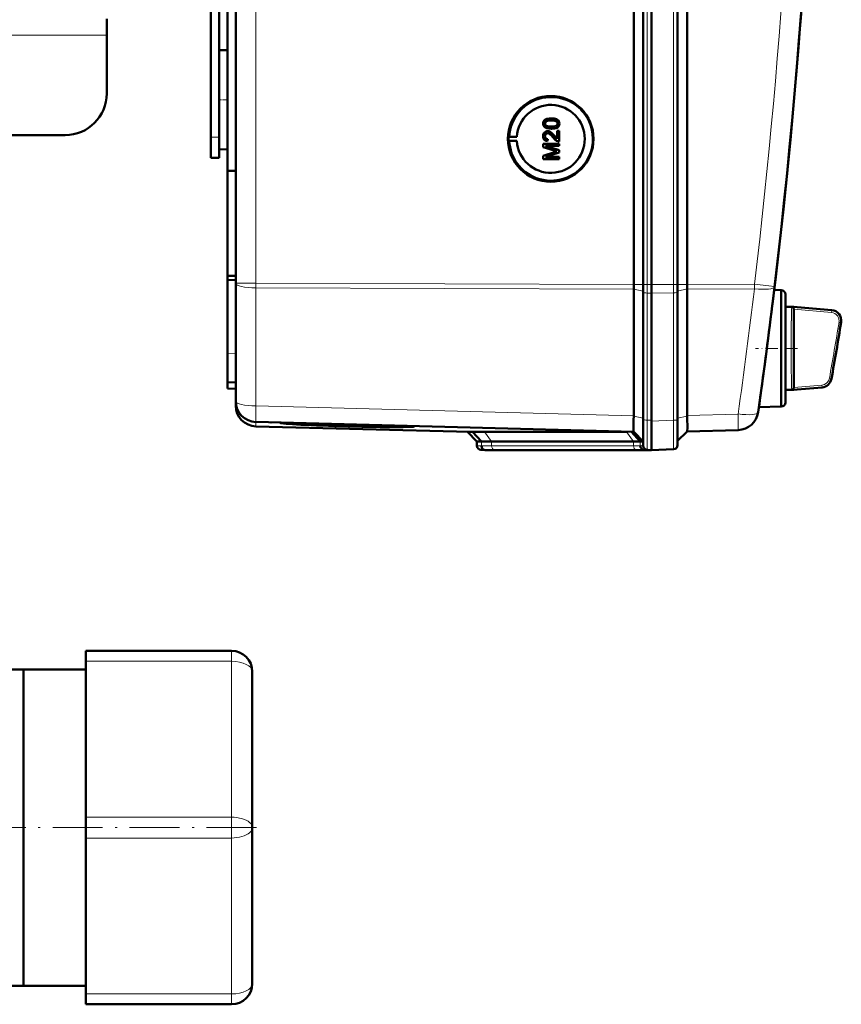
# Model space of a CAD drawing. Extents: x -1358 to 1757, y -1506 to 612.
# Tile 10 of 86: x 416 to 613, y -1506 to -1270. Entities that reach past the tile are written whole.
import ezdxf

# ---------------------------------------------------------------- set-up
doc = ezdxf.new("R2010")
doc.units = 0
doc.linetypes.add('DASHDOT', pattern=[18.5, 12, -3, 0.5, -3])

msp = doc.modelspace()

# ---------------------------------------------------------------- linework, layer by layer
at = {"color": 7, "lineweight": 50}
for p, q in [((467.79, -1333.07), (467.79, -985.58)), ((563.49, -1333.34), (563.49, -985.31)), ((565.79, -985.3), (565.79, -1333.36)), ((567.79, -985.3), (567.79, -1333.36)), ((574.04, -1333.36), (574.04, -985.3)), ((576.33, -1333.33), (576.33, -985.32)), ((567.79, -1000.29), (567.79, -1313.09)), ((463.79, -1282.52), (463.79, -1036.14)), ((465.79, -1160.26), (465.79, -1306.01)), ((461.79, -1297.93), (461.79, -1167.93)), ((436.79, -1269.43), (436.79, -1273.43)), ((436.79, -1273.43), (436.79, -1287.43)), ((463.79, -1277.03), (465.79, -1276.98)), ((463.79, -1277.03), (465.79, -1276.98)), ((463.79, -1288.93), (463.79, -1277.03)), ((463.79, -1300.82), (463.79, -1288.93)), ((542.15, -1294.66), (542.16, -1294.66)), ((542.42, -1295.18), (542.43, -1295.18)), ((543.66, -1293.42), (543.67, -1293.42)), ((545.61, -1294.66), (545.62, -1294.66)), ((426.79, -1297.43), (409.07, -1297.43)), ((463.79, -1297.93), (463.79, -1295.33)), ((542.77, -1296.49), (542.78, -1296.49)), ((543.66, -1295.89), (543.67, -1295.89)), ((544.35, -1297.55), (544.36, -1297.55)), ((544.36, -1297.55), (545.07, -1298.31)), ((545.07, -1296.44), (545.56, -1296.44)), ((545.07, -1298.32), (545.07, -1296.44)), ((545.24, -1295.52), (545.25, -1295.52)), ((545.56, -1296.44), (545.56, -1298.95)), ((545.56, -1296.44), (545.57, -1296.44)), ((545.57, -1296.44), (545.57, -1298.95)), ((461.79, -1302.93), (461.79, -1297.93)), ((463.79, -1302.93), (463.79, -1297.93)), ((533.37, -1297.84), (533.56, -1297.81)), ((533.37, -1297.84), (535.41, -1297.84)), ((533.37, -1298.84), (533.56, -1298.87)), ((533.37, -1298.84), (535.41, -1298.84)), ((533.56, -1297.81), (535.41, -1297.84)), ((533.56, -1298.87), (535.41, -1298.84)), ((541.71, -1299.5), (545.56, -1299.5)), ((541.71, -1300.31), (541.71, -1299.5)), ((542.15, -1297.68), (542.16, -1297.68)), ((542.85, -1298.41), (542.8, -1298.91)), ((542.85, -1298.41), (542.8, -1298.91)), ((542.8, -1298.91), (542.8, -1298.91)), ((542.85, -1298.41), (542.85, -1298.41)), ((545.56, -1298.95), (545.57, -1298.95)), ((545.56, -1299.5), (545.56, -1300.04)), ((545.56, -1299.5), (545.57, -1299.5)), ((545.57, -1299.5), (545.57, -1300.04)), ((463.79, -1300.82), (465.79, -1300.87)), ((544.37, -1301.16), (541.71, -1300.31)), ((541.71, -1302.39), (544.41, -1301.52)), ((541.71, -1303.2), (541.71, -1302.39)), ((542.3, -1300.04), (545.56, -1301.07)), ((545.56, -1300.04), (542.3, -1300.04)), ((545.56, -1301.64), (542.3, -1302.66)), ((542.31, -1300.04), (545.57, -1301.07)), ((545.57, -1301.64), (542.31, -1302.66)), ((545.56, -1300.04), (545.57, -1300.04)), ((545.56, -1301.07), (545.56, -1301.64)), ((545.56, -1301.07), (545.57, -1301.07)), ((545.56, -1301.64), (545.57, -1301.64)), ((545.57, -1301.07), (545.57, -1301.64)), ((461.79, -1302.93), (463.79, -1302.93)), ((545.56, -1303.2), (541.71, -1303.2)), ((542.3, -1302.66), (545.56, -1302.66)), ((545.56, -1302.66), (545.56, -1303.2)), ((545.56, -1302.66), (545.57, -1302.66)), ((545.56, -1303.2), (545.57, -1303.2)), ((545.57, -1302.66), (545.57, -1303.2)), ((465.79, -1306.01), (467.79, -1305.99)), ((465.79, -1331.28), (465.79, -1306.01)), ((567.79, -1333.36), (567.79, -1313.09)), ((465.79, -1331.28), (467.79, -1331.31)), ((465.79, -1331.28), (465.79, -1332.23)), ((465.79, -1332.23), (465.79, -1349.86)), ((465.79, -1332.23), (467.79, -1332.32)), ((467.79, -1361.44), (467.79, -1333.07)), ((563.49, -1334.47), (563.49, -1364.94)), ((565.79, -1333.36), (565.79, -1335.2)), ((565.79, -1335.2), (565.79, -1365.78)), ((567.79, -1333.36), (567.79, -1335.44)), ((567.79, -1333.36), (567.79, -1335.44)), ((567.79, -1335.44), (567.79, -1366.2)), ((567.79, -1335.44), (567.79, -1366.01)), ((574.04, -1333.36), (574.04, -1335.17)), ((574.04, -1335.17), (574.04, -1365.8)), ((576.33, -1334.46), (576.33, -1334.43)), ((576.33, -1334.46), (576.33, -1364.83)), ((598.97, -1334.72), (597.27, -1334.68)), ((598.97, -1348.72), (598.97, -1334.72)), ((596.93, -1337.47), (596.81, -1338.48)), ((599.97, -1335.72), (599.97, -1348.72)), ((599.97, -1338.72), (599.97, -1335.72)), ((599.97, -1338.72), (601.99, -1338.72)), ((601.98, -1339.27), (601.99, -1339.32)), ((602.82, -1338.79), (601.99, -1338.72)), ((602.82, -1338.79), (601.99, -1338.72)), ((601.99, -1339.32), (601.99, -1339.34)), ((601.99, -1339.34), (601.99, -1358.1)), ((602.82, -1338.79), (611.13, -1339.52)), ((598.97, -1358.48), (598.97, -1348.72)), ((599.97, -1348.72), (599.97, -1361.72)), ((465.79, -1356.86), (465.79, -1349.86)), ((465.79, -1358.36), (465.79, -1356.86)), ((467.79, -1356.93), (465.79, -1356.86)), ((465.79, -1358.36), (467.79, -1358.43)), ((598.97, -1362.72), (598.97, -1358.48)), ((599.97, -1358.72), (601.99, -1358.72)), ((599.97, -1361.72), (599.97, -1358.72)), ((602.82, -1358.65), (601.99, -1358.72)), ((608.79, -1358.13), (602.82, -1358.65)), ((467.79, -1362.48), (467.79, -1361.45)), ((593.5, -1363.6), (593.47, -1363.78)), ((598.97, -1362.72), (593.6, -1362.86)), ((563.49, -1365.03), (563.48, -1365.89)), ((563.49, -1365.03), (563.49, -1364.94)), ((565.79, -1365.78), (565.79, -1372.14)), ((567.79, -1366.01), (567.79, -1366.2)), ((567.79, -1373.18), (567.79, -1366.2)), ((574.04, -1371.99), (574.04, -1365.8)), ((563.49, -1368.81), (472.66, -1366.43)), ((524.1, -1368.83), (472.66, -1367.48)), ((476.23, -1366.53), (476.35, -1366.53)), ((478.49, -1366.63), (480.2, -1366.67)), ((480.21, -1366.7), (478.49, -1366.65)), ((480.2, -1366.67), (480.2, -1366.63)), ((509.08, -1367.44), (509.09, -1367.39)), ((576.33, -1368.7), (574.04, -1370.99)), ((588.61, -1368.38), (576.33, -1368.7)), ((525.79, -1371.11), (523.49, -1368.81)), ((526.87, -1371.14), (524.73, -1368.8)), ((527.65, -1368.76), (561.64, -1368.76)), ((565.08, -1371.09), (562.98, -1368.8)), ((563.49, -1368.81), (565.79, -1371.11)), ((525.79, -1372.14), (525.79, -1371.11)), ((526.87, -1371.14), (525.79, -1371.11)), ((527.79, -1373.18), (526.76, -1373.14)), ((528.7, -1373.2), (527.76, -1373.17)), ((528.7, -1373.2), (527.79, -1373.18)), ((563.45, -1371.11), (529.31, -1371.11)), ((564.86, -1373.18), (530.72, -1373.18)), ((564.86, -1373.18), (530.72, -1373.18)), ((565.79, -1371.11), (565.08, -1371.09)), ((566.9, -1373.15), (565.96, -1373.12)), ((566.76, -1373.14), (567.79, -1373.18)), ((567.79, -1373.18), (566.88, -1373.2)), ((567.79, -1373.18), (566.9, -1373.15)), ((573.07, -1372.99), (567.79, -1373.18)), ((567.79, -1373.17), (567.79, -1373.18)), ((431.79, -1423.98), (431.79, -1421.48)), ((431.79, -1421.48), (466.79, -1421.48)), ((431.79, -1423.98), (431.79, -1461.48)), ((416.79, -1425.93), (320.94, -1425.93)), ((416.79, -1482.22), (416.79, -1425.93)), ((416.79, -1425.93), (431.79, -1425.93)), ((416.79, -1425.93), (416.79, -1502.03)), ((471.79, -1463.98), (471.79, -1426.48)), ((431.79, -1466.48), (431.79, -1461.48)), ((471.79, -1463.98), (471.79, -1501.48)), ((431.79, -1466.48), (431.79, -1503.98)), ((416.79, -1502.03), (416.79, -1482.22)), ((416.79, -1502.03), (-143.21, -1502.03)), ((416.79, -1502.03), (431.79, -1502.03)), ((431.79, -1506.48), (431.79, -1503.98)), ((431.79, -1506.48), (466.79, -1506.48))]:
    msp.add_line(p, q, dxfattribs=at)
at = {"color": 7, "lineweight": 18}
for p, q in [((472.66, -1333.07), (472.66, -985.58)), ((566.76, -985.3), (566.76, -1333.36)), ((573.07, -1333.36), (573.07, -985.3)), ((436.79, -1273.43), (408.94, -1273.43)), ((461.79, -1297.93), (463.79, -1297.93)), ((472.66, -1333.07), (467.79, -1333.07)), ((472.66, -1333.07), (563.49, -1333.34)), ((472.66, -1333.07), (472.66, -1334.2)), ((563.49, -1334.47), (472.66, -1334.2)), ((472.66, -1362.56), (472.66, -1334.2)), ((563.49, -1333.36), (565.79, -1333.36)), ((563.49, -1334.46), (565.79, -1334.97)), ((566.76, -1333.36), (565.79, -1333.36)), ((566.76, -1333.36), (566.76, -1335.43)), ((567.79, -1333.36), (566.76, -1333.36)), ((566.76, -1335.43), (566.76, -1366)), ((566.76, -1335.43), (567.79, -1335.44)), ((573.07, -1333.36), (567.79, -1333.36)), ((573.07, -1335.4), (567.79, -1335.44)), ((573.07, -1333.36), (573.07, -1335.4)), ((573.07, -1333.36), (574.04, -1333.36)), ((573.07, -1335.4), (573.07, -1366.02)), ((576.33, -1333.36), (574.04, -1333.36)), ((576.33, -1334.43), (574.04, -1334.95)), ((576.33, -1333.33), (592.53, -1333.28)), ((592.53, -1334.41), (576.33, -1334.46)), ((596.93, -1337.47), (596.93, -1337.47)), ((596.8, -1338.49), (596.81, -1338.48)), ((601.47, -1339.19), (601.48, -1338.96)), ((601.48, -1338.96), (601.49, -1338.87)), ((601.49, -1338.87), (601.5, -1338.8)), ((601.99, -1339.27), (611.06, -1340.09)), ((602.01, -1338.78), (611.11, -1339.6)), ((611.06, -1340.09), (611.11, -1339.6)), ((613.34, -1342.5), (612.85, -1342.42)), ((465.79, -1349.86), (467.79, -1349.93)), ((610.54, -1355.91), (611.03, -1356)), ((601.45, -1357.94), (601.44, -1357.56)), ((601.49, -1358.58), (601.48, -1358.49)), ((601.5, -1358.64), (601.49, -1358.58)), ((608.75, -1357.56), (601.99, -1358.17)), ((608.79, -1358.05), (602.01, -1358.67)), ((608.79, -1358.05), (608.75, -1357.56)), ((472.66, -1362.56), (563.49, -1364.94)), ((593.49, -1363.61), (593.5, -1363.6)), ((563.49, -1365.03), (565.79, -1365.54)), ((566.76, -1366), (566.76, -1373.14)), ((567.79, -1366.01), (566.76, -1366)), ((567.79, -1366.2), (573.07, -1366.02)), ((576.33, -1365), (574.04, -1365.52)), ((576.33, -1364.83), (588.61, -1364.51)), ((472.66, -1367.48), (472.66, -1366.43)), ((529.31, -1371.11), (527.65, -1368.76)), ((563.45, -1371.11), (561.79, -1368.77)), ((526.88, -1372.17), (525.79, -1372.14)), ((527.76, -1373.17), (526.76, -1373.14)), ((526.88, -1372.17), (526.87, -1371.14)), ((529.31, -1372.14), (529.31, -1371.11)), ((563.45, -1372.14), (529.31, -1372.14)), ((564.13, -1373.14), (529.99, -1373.14)), ((563.45, -1372.14), (563.45, -1371.11)), ((565.08, -1372.12), (565.08, -1371.09)), ((565.79, -1372.14), (565.08, -1372.12)), ((566.76, -1373.14), (565.96, -1373.12)), ((566.88, -1373.2), (566.88, -1373.14)), ((466.79, -1423.98), (466.79, -1421.48)), ((431.79, -1423.98), (466.79, -1423.98)), ((466.79, -1461.48), (466.79, -1423.98)), ((431.79, -1461.48), (466.79, -1461.48)), ((466.79, -1466.48), (466.79, -1461.48)), ((431.79, -1466.48), (466.79, -1466.48)), ((466.79, -1466.48), (466.79, -1503.98)), ((431.79, -1503.98), (466.79, -1503.98)), ((466.79, -1506.48), (466.79, -1503.98))]:
    msp.add_line(p, q, dxfattribs=at)
at = {"color": 7, "linetype": 'DASHDOT', "lineweight": 18, "ltscale": 0.060001}
for p, q in [((463.59, -1288.93), (465.99, -1288.93)), ((461.59, -1297.93), (463.99, -1297.93))]:
    msp.add_line(p, q, dxfattribs=at)
at = {"color": 7, "linetype": 'DASHDOT', "lineweight": 18, "ltscale": 0.252676}
msp.add_line((602.86, -1348.72), (592.76, -1348.72), dxfattribs=at)
at = {"color": 7, "linetype": 'DASHDOT', "lineweight": 18}
msp.add_line((472.79, -1463.98), (-199.21, -1463.98), dxfattribs=at)
at = {"color": 7, "lineweight": 50}
for points in [[(541.71, -1294.66), (541.73, -1294.4), (541.82, -1294.15), (541.96, -1293.92), (542.16, -1293.75), (542.31, -1293.67), (542.64, -1293.54), (543.16, -1293.44), (543.66, -1293.42)], [(543.66, -1295.89), (543.14, -1295.87), (542.62, -1295.77), (542.26, -1295.63), (542.15, -1295.56), (541.95, -1295.38), (541.81, -1295.16), (541.73, -1294.91), (541.71, -1294.66)], [(543.66, -1293.92), (543.29, -1293.93), (542.97, -1293.96), (542.69, -1294.02), (542.56, -1294.07), (542.3, -1294.26), (542.17, -1294.52), (542.15, -1294.66)], [(542.15, -1294.66), (542.16, -1294.78), (542.25, -1295), (542.42, -1295.18)], [(543.67, -1293.92), (543.1, -1293.94), (542.73, -1294.01), (542.56, -1294.07), (542.4, -1294.17), (542.27, -1294.31), (542.17, -1294.57), (542.16, -1294.66)], [(542.16, -1294.66), (542.19, -1294.84), (542.34, -1295.1), (542.43, -1295.18)], [(542.42, -1295.18), (542.76, -1295.31), (543.14, -1295.38), (543.66, -1295.4)], [(542.43, -1295.18), (542.82, -1295.33), (543.16, -1295.38), (543.67, -1295.4)], [(543.66, -1293.42), (544.18, -1293.45), (544.7, -1293.54), (544.94, -1293.63), (545.17, -1293.76), (545.37, -1293.93), (545.51, -1294.16), (545.59, -1294.41), (545.61, -1294.66)], [(545.17, -1294.66), (545.14, -1294.48), (545, -1294.24), (544.75, -1294.06), (544.54, -1293.99), (544.22, -1293.94), (543.66, -1293.92)], [(543.66, -1295.4), (544.32, -1295.36), (544.59, -1295.31), (544.72, -1295.27), (544.99, -1295.08), (545.14, -1294.85), (545.17, -1294.66)], [(543.67, -1293.42), (544.17, -1293.44), (544.34, -1293.47), (544.84, -1293.58), (545.19, -1293.76), (545.44, -1294.02), (545.58, -1294.35), (545.62, -1294.66)], [(545.61, -1294.66), (545.56, -1295.04), (545.43, -1295.3), (545.24, -1295.52)], [(545.62, -1294.66), (545.56, -1295.04), (545.38, -1295.38), (545.25, -1295.52)], [(541.71, -1297.67), (541.75, -1297.32), (541.88, -1296.98), (542.05, -1296.77), (542.26, -1296.61), (542.6, -1296.5), (542.77, -1296.49)], [(542.78, -1296.98), (542.57, -1297.01), (542.39, -1297.12), (542.25, -1297.28), (542.18, -1297.48), (542.15, -1297.68)], [(542.79, -1296.98), (542.58, -1297.01), (542.43, -1297.09), (542.3, -1297.23), (542.21, -1297.38), (542.16, -1297.68)], [(542.77, -1296.49), (542.97, -1296.5), (543.34, -1296.63), (543.67, -1296.85), (543.96, -1297.12), (544.35, -1297.55)], [(542.78, -1296.49), (543.07, -1296.52), (543.41, -1296.66), (543.67, -1296.84), (544.08, -1297.23), (544.36, -1297.55)], [(544.12, -1298.01), (543.53, -1297.37), (543.4, -1297.25), (543.11, -1297.06), (542.78, -1296.98)], [(545.24, -1295.52), (544.95, -1295.68), (544.48, -1295.82), (543.82, -1295.89), (543.66, -1295.89)], [(545.25, -1295.52), (544.82, -1295.74), (544.33, -1295.85), (543.67, -1295.89)], [(544.35, -1297.55), (544.76, -1298.04), (545.07, -1298.32)], [(542.8, -1298.91), (542.44, -1298.83), (542.11, -1298.65), (541.98, -1298.53), (541.8, -1298.21), (541.72, -1297.85), (541.71, -1297.67)], [(542.15, -1297.68), (542.21, -1298.02), (542.34, -1298.21), (542.52, -1298.34), (542.74, -1298.4), (542.85, -1298.41)], [(542.16, -1297.68), (542.19, -1297.9), (542.25, -1298.07), (542.42, -1298.28), (542.66, -1298.39), (542.85, -1298.41)], [(545.22, -1298.9), (544.96, -1298.79), (544.6, -1298.54), (544.12, -1298.01)], [(602.01, -1338.78), (602.01, -1338.78), (602.01, -1338.78), (601.96, -1338.78), (601.5, -1338.8)], [(601.5, -1358.64), (601.94, -1358.66), (602, -1358.66), (602.01, -1358.66), (602.01, -1358.67), (602.01, -1358.67)], [(576.33, -1368.7), (576.33, -1368.69), (576.34, -1368.68), (576.36, -1368.6), (576.39, -1367.86), (576.35, -1365.46), (576.33, -1365)], [(563.47, -1368.52), (563.48, -1368.79), (563.49, -1368.81), (563.49, -1368.81)]]:
    msp.add_lwpolyline(points, dxfattribs=at)
at = {"color": 7, "lineweight": 18}
for points in [[(592.53, -1333.28), (595.97, -1333.7), (597.32, -1333.87), (597.36, -1333.88), (597.36, -1333.88)], [(601.86, -1348.72), (601.87, -1344.31), (601.92, -1341.1), (601.97, -1339.66), (601.99, -1339.34)], [(613.34, -1342.5), (613.38, -1342.09), (613.34, -1341.68), (613.24, -1341.28), (613.08, -1340.9), (612.85, -1340.56), (612.57, -1340.25), (612.25, -1340), (611.88, -1339.8), (611.49, -1339.66), (611.11, -1339.6)], [(601.99, -1358.1), (601.97, -1357.78), (601.92, -1356.31), (601.86, -1350.34), (601.86, -1348.72)], [(611.03, -1356), (611.03, -1356.07), (611.03, -1356.08), (611.03, -1356.08), (611.03, -1356.08)], [(573.07, -1366.02), (573.08, -1371.07), (573.07, -1372.93), (573.07, -1372.98), (573.07, -1372.99)]]:
    msp.add_lwpolyline(points, dxfattribs=at)
at = {"color": 7, "lineweight": 50}
for centre, radius, start, end in [((-858.99, -1159.33), 1466.77, 351.97557, 8.02443), ((-858.98, -1159.32), 1466.77, 353.02402, 6.97598), ((426.79, -1287.43), 10, 270, 360), ((543.61, -1298.34), 10.07, 121.6654, 176.9908), ((543.61, -1298.33), 10.06, 44.2296, 121.6614), ((543.6, -1298.34), 10.07, 326.8449, 44.2344), ((543.61, -1298.34), 10.06, 183.0071, 249.4136), ((545.53, -1297.98), 0.972, 251.2031, 271.7229), ((552.98, -1274.41), 28.1, 252.1439, 253.4495), ((554.08, -1331.96), 31.94, 106.5638, 107.6251), ((543.61, -1298.34), 10.06, 249.4231, 326.8509), ((598.97, -1335.72), 1, 360, 90), ((-858.98, -1159.32), 1466.77, 351.99436, 352.98416), ((601.5, -1339.2), 0.404, 68.1311, 90.6343), ((601.44, -1339.33), 0.54, 28.9625, 66.8421), ((601.42, -1339.35), 0.568, 7.3684, 29.9976), ((610.91, -1342.01), 2.5, 350.7584, 84.9846), ((-194.34, -1211.02), 818.33, 349.78982, 350.76058), ((608.57, -1355.64), 2.5, 275.0096, 349.7884), ((601.5, -1358.24), 0.405, 269.2718, 291.8375), ((601.47, -1358.15), 0.496, 292.2385, 311.349), ((601.42, -1358.1), 0.573, 311.1765, 330.2896), ((601.42, -1358.09), 0.569, 329.9504, 352.5335), ((601.48, -1358.1), 0.512, 352.7968, 0.0487), ((472.79, -1361.44), 5, 180, 268.5), ((472.79, -1362.48), 5, 180, 268.5), ((598.97, -1361.72), 1, 270, 0), ((588.47, -1363.38), 5, 271.5, 351.9756), ((478.64, -1366.92), 0.335, 96.098, 116.6611), ((480.35, -1366.96), 0.328, 94.8324, 116.5026), ((525.35, -1387.96), 19.17, 91.8477, 93.7257), ((527.29, -1468.69), 99.92, 89.7954, 91.4664), ((526.79, -1372.14), 1, 179.9996, 268.0001), ((529.01, -1453.65), 82.54, 89.7929, 91.4806), ((530.47, -1440.92), 67.74, 89.7898, 91.498), ((563.64, -1314.36), 56.75, 269.8016, 271.4475), ((565.11, -1301.46), 71.72, 269.8052, 271.4364), ((565.11, -1440.74), 67.57, 88.5012, 90.2139), ((566.79, -1372.14), 1, 180, 268), ((573.04, -1371.99), 1, 272, 360), ((466.79, -1426.48), 5, 0, 90), ((466.79, -1501.48), 5, 270, 360)]:
    msp.add_arc(centre, radius, start, end, dxfattribs=at)
at = {"color": 7, "lineweight": 18}
for centre, radius, start, end in [((-858.89, -1159.33), 1461.81, 353.16554, 6.83446), ((-858.87, -1160.45), 1461.78, 351.97558, 353.16537), ((750.13, -1343.93), 148.74, 178.444, 179.3011), ((639.45, -1340.96), 38.03, 177.3237, 178.3752), ((610.88, -1342.08), 1.99, 37.688, 84.7251), ((611.53, -1339.65), 0.424, 162.1119, 172.8479), ((1107.51, -1348.32), 506.16, 179.2968, 180.0452), ((-194.34, -1211.02), 817.82, 349.7955, 350.75407), ((-194.34, -1211.02), 818.32, 349.79549, 350.75407), ((610.88, -1342.08), 2, 14.0196, 37.6456), ((610.86, -1342.09), 2.01, 350.5978, 14.326), ((613.64, -1342.55), 0.296, 151.7104, 170.1156), ((1110.83, -1349.04), 509.47, 179.9645, 180.7079), ((750.54, -1353.49), 149.15, 180.707, 181.5619), ((608.56, -1355.56), 2.01, 275.394, 350.0546), ((608.56, -1355.56), 2.51, 275.2859, 349.939), ((617.43, -1357.46), 15.98, 181.7381, 183.6932), ((609.1, -1358.1), 0.314, 172.3323, 185.4928), ((529.01, -1454.24), 82.1, 89.7918, 91.4868), ((529.71, -1448.1), 74.96, 89.7903, 91.4949), ((563.64, -1314.86), 57.28, 269.8046, 271.4381), ((564.35, -1308.64), 64.5, 269.8063, 271.4331)]:
    msp.add_arc(centre, radius, start, end, dxfattribs=at)
at = {"color": 7, "lineweight": 50}
for centre, major_axis, ratio, start_param, end_param in [((543.54, -1298.34), (0, 10.3), 0.999657, 4.712389, 10.995574), ((543.56, -1298.34), (0, -8.17), 0.999657, 4.773641, 10.934322), ((543.57, -1298.34), (0, 10.21), 0.999657, 1.521815, 1.619778), ((563.62, -1333.34), (-0.01, -5), 0.026177, 4.712467, 4.715033), ((563.62, -1333.34), (0.01, 5), 0.026177, 1.57344, 1.797689), ((576.2, -1333.33), (-0.01, 5), 0.026177, 4.490592, 4.712311), ((601.99, -1348.73), (0, 10.01), 0.017446, 6.177853, 6.281655), ((601.99, -1348.71), (0, 10.01), 0.017447, 3.143123, 3.246931), ((563.62, -1363.82), (-0.13, -5), 0.020818, 5.141188, 5.611027), ((576.2, -1363.7), (-0.13, 5), 0.020818, 4.449362, 4.484951), ((494.64, -1367.06), (16.15, -0.42), 0.026181, 3.171524, 6.284941), ((494.64, -1367.06), (-14.44, 0.38), 0.026181, 0.039878, 1.656365), ((494.64, -1367.06), (12.78, -0.33), 0.026181, 3.140294, 6.284941), ((494.64, -1367.06), (12.78, -0.33), 0.026181, 2.986226, 3.13929), ((494.64, -1367.03), (-12.77, 0.33), 0.008724, 6.127951, 6.129122), ((494.64, -1367.06), (-14.44, 0.38), 0.026181, 1.656365, 3.134585), ((499.35, -1367.18), (8.06, -0.22), 0.032897, 0.002226, 0.195742), ((494.64, -1367.03), (14.45, -0.38), 0.008724, 0.135897, 0.136723), ((494.64, -1367.06), (-14.44, 0.38), 0.026181, 3.137143, 3.272853), ((500.49, -1367.21), (10.3, -0.28), 0.032776, 0.002254, 0.154137), ((563.63, -1363.82), (-0.13, -5), 0.020818, 5.611027, 5.937635), ((527.79, -1372.17), (0, -1), 0.910082, 4.712394, 6.248285), ((565.99, -1372.12), (0, -1), 0.910127, 4.712398, 6.248279)]:
    msp.add_ellipse(centre, major_axis=major_axis, ratio=ratio, start_param=start_param, end_param=end_param, dxfattribs=at)
at = {"color": 7, "lineweight": 18}
for centre, major_axis, ratio, start_param, end_param in [((472.79, -1333.07), (5, 0), 0.224951, 3.141593, 4.686209), ((566.79, -1335.2), (-1, 0), 0.224951, 0, 1.53589), ((573.04, -1335.17), (-1, 0), 0.224951, 1.605703, 3.141593), ((592.4, -1333.28), (-0.01, 5), 0.026177, 4.485496, 4.712311), ((592.4, -1333.28), (4.96, -0.59), 0.220468, 4.765165, 6.283185), ((472.79, -1361.44), (5, 0), 0.224951, 3.141593, 4.686209), ((472.79, -1361.44), (0.13, 5), 0.020818, 1.798234, 3.141593), ((566.79, -1365.78), (-1, 0), 0.224951, 0, 1.53589), ((573.04, -1365.8), (1, 0), 0.224951, 4.747296, 6.283185), ((588.47, -1363.38), (4.95, -0.7), 0.219379, 4.769732, 6.283185), ((588.47, -1363.38), (-0.13, 5), 0.020818, 3.141593, 4.484951), ((530.01, -1372.14), (0, 1), 0.707107, 1.570796, 3.106686), ((564.15, -1372.14), (0, 1), 0.707107, 1.570796, 3.106686), ((466.79, -1426.48), (5, 0), 0.5, 0, 1.570796), ((466.79, -1463.98), (5, 0), 0.5, 4.712389, 7.853982), ((466.79, -1501.48), (5, 0), 0.5, 4.712389, 6.283185)]:
    msp.add_ellipse(centre, major_axis=major_axis, ratio=ratio, start_param=start_param, end_param=end_param, dxfattribs=at)

doc.saveas('drawing.dxf')
